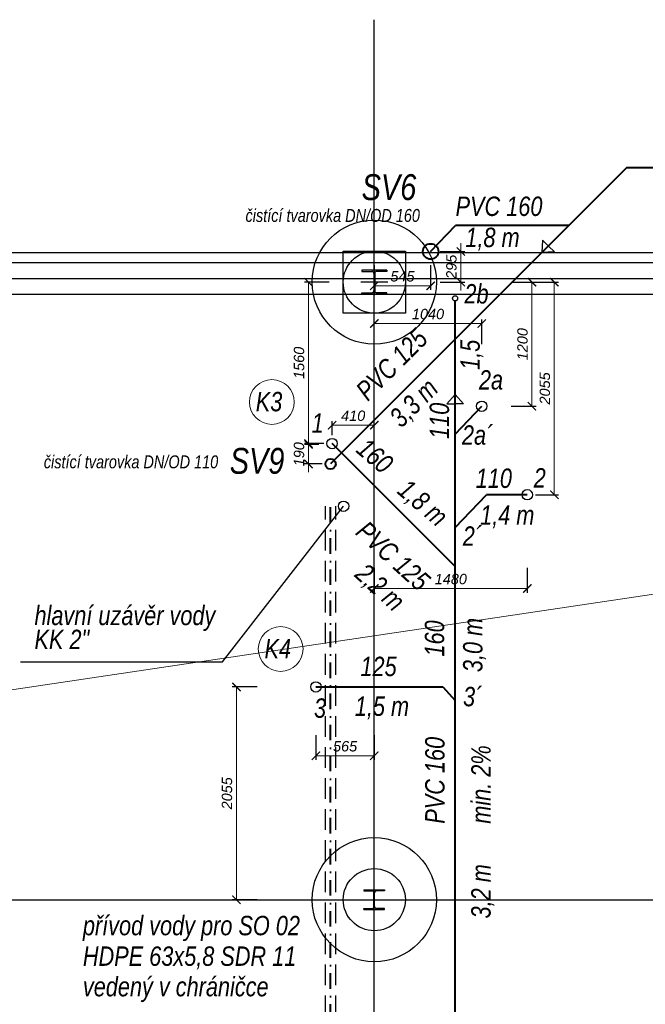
# Model space of a CAD drawing. Header units: millimetres. Extents: x 6435372 to 7248404, y 1559872 to 1886246.
# Tile 170 of 208: x 6896604 to 6902646, y 1828556 to 1838067. Entities that reach past the tile are written whole.
import ezdxf

# ---------------------------------------------------------------- set-up
doc = ezdxf.new("R2010")
doc.units = ezdxf.units.MM
doc.linetypes.add('DASHED', pattern=[0.75, 0.5, -0.25])
doc.linetypes.add('ČERCHOVANÁ', pattern=[1, 0.5, -0.25, 0, -0.25])
for name, color, linetype in [('matrice DPS', 122, 'Continuous'), ('matrice základy', 193, 'Continuous'), ('ZTI_KAN-POPIS', 7, 'Continuous'), ('ZTI_KAN_popis', 7, 'Continuous'), ('ZTI_POPIS', 7, 'Continuous')]:
    doc.layers.add(name, color=color, linetype=linetype)
for name, color, linetype, lineweight in [('OstKanDest', 32, '626B', 13), ('ZTI-DEŠŤOVÁ-KANALIZACE', 210, 'KANALIZACE', 40), ('ZTI-SPLAŠKOVÁ KANALIZACE', 80, 'Continuous', 30), ('ZTI-SVODY', 31, 'KANALIZACE', 40), ('ZTI-VODA STUDENÁ', 170, 'ČERCHOVANÁ', 35)]:
    doc.layers.add(name, color=color, linetype=linetype, lineweight=lineweight)
doc.styles.add('INDRA', font='ariali.ttf')
doc.styles.get("Standard").update_dxf_attribs({"font": 'romans.shx'})
doc.linetypes.add('626B', pattern='A,5,-2,5,-5.5,[150,stn.shx,S=0.1,R=0,X=0,Y=0],-5.5,5,-2', length=30)
doc.linetypes.add('KANALIZACE', pattern='A,30,-3.5,["C",Standard,S=2.54,R=0,X=-3.81,Y=-1.27],-0.001', length=33.501)
doc.dimstyles.new('INDRA', dxfattribs={"dimscale": 40, "dimtxt": 2.5, "dimasz": 2, "dimexe": 1, "dimexo": 2, "dimgap": 1, "dimtad": 1, "dimdec": 0, "dimrnd": 5, "dimzin": 4, "dimdsep": 46, "dimtxsty": 'INDRA', "dimblk": 'ARCHTICK', "dimcen": 0, "dimclrd": 256, "dimclre": 256, "dimclrt": 256, "dimadec": 0, "dimazin": 0, "dimtfac": 1, "dimtdec": 0, "dimtix": 1, "dimtmove": 0, "dimatfit": 3, "dimfxl": 5, "dimfxlon": 1, "dimtzin": 0, "dimlwd": 0, "dimlwe": 25, "dimarcsym": 0})

# ---------------------------------------------------------------- blocks, each defined once
blk = doc.blocks.new('CK_S_EXT_HEAHEA240')
for p, q in [((-120, 115), (120, 115)), ((-120, 115), (-120, 103)), ((-120, 103), (-24.75, 103)), ((120, 103), (24.75, 103)), ((120, 115), (120, 103)), ((-3.75, -82), (-3.75, 82)), ((3.75, -82), (3.75, 82)), ((-120, -115), (-120, -103)), ((-120, -103), (-24.75, -103)), ((-120, -115), (120, -115)), ((120, -103), (24.75, -103)), ((120, -115), (120, -103))]:
    blk.add_line(p, q)
for centre, start, end in [((-24.75, 82), 0, 90), ((24.75, 82), 90, 180), ((-24.75, -82), 270, 0), ((24.75, -82), 180, 270)]:
    blk.add_arc(centre, 21, start, end)
blk = doc.blocks.new('CK_S_EXT_HEAHEA200')
for p, q in [((-100, 95), (100, 95)), ((-100, 95), (-100, 85)), ((-100, 85), (-21.25, 85)), ((-3.25, -67), (-3.25, 67)), ((3.25, -67), (3.25, 67)), ((100, 85), (21.25, 85)), ((100, 95), (100, 85)), ((-100, -95), (-100, -85)), ((-100, -85), (-21.25, -85)), ((-100, -95), (100, -95)), ((100, -85), (21.25, -85)), ((100, -95), (100, -85))]:
    blk.add_line(p, q)
for centre, start, end in [((-21.25, 67), 0, 90), ((21.25, 67), 90, 180), ((-21.25, -67), 270, 0), ((21.25, -67), 180, 270)]:
    blk.add_arc(centre, 18, start, end)
blk = doc.blocks.new('_ArchTick')
at = {"color": 0, "linetype": 'ByBlock', "const_width": 0.15}
blk.add_lwpolyline([(-0.5, -0.5), (0.5, 0.5)], dxfattribs=at)
blk = doc.blocks.new('*D1260')
at = {"layer": 'DEFPOINTS', "color": 0, "ltscale": 400, "transparency": 16777216}
for p in [(6900028.8, 1834149.7), (6899621.1, 1833972.5), (6900028.8, 1833972.5)]:
    blk.add_point(p, dxfattribs=at)
at = {"layer": 'ZTI_KAN_popis', "lineweight": 25, "ltscale": 400, "transparency": 16777216}
for p, q in [((6899621.1, 1834052.5), (6899621.1, 1834189.7)), ((6900028.8, 1834052.5), (6900028.8, 1834189.7))]:
    blk.add_line(p, q, dxfattribs=at)
at = {"layer": 'ZTI_KAN_popis', "lineweight": 0, "ltscale": 400, "transparency": 16777216}
blk.add_line((6899621.1, 1834149.7), (6900028.8, 1834149.7), dxfattribs=at)
at = {"layer": 'ZTI_KAN_popis', "lineweight": 0, "ltscale": 400, "transparency": 16777216, "xscale": 80, "yscale": 80, "zscale": 80, "rotation": 180}
blk.add_blockref('_ArchTick', (6899621.1, 1834149.7), dxfattribs=at)
at = {"layer": 'ZTI_KAN_popis', "lineweight": 0, "ltscale": 400, "transparency": 16777216, "xscale": 80, "yscale": 80, "zscale": 80}
blk.add_blockref('_ArchTick', (6900028.8, 1834149.7), dxfattribs=at)
at = {"layer": 'ZTI_KAN_popis', "ltscale": 400, "transparency": 16777216, "insert": (6899824.9, 1834240.8), "char_height": 100, "attachment_point": 5, "style": 'INDRA'}
blk.add_mtext('410', dxfattribs=at)
blk = doc.blocks.new('*D1261')
at = {"layer": 'DEFPOINTS', "color": 0, "ltscale": 400, "transparency": 16777216}
for p in [(6899393.2, 1833963.6), (6899571.9, 1833963.6), (6899606.1, 1833775.2)]:
    blk.add_point(p, dxfattribs=at)
at = {"layer": 'ZTI_KAN_popis', "lineweight": 0, "ltscale": 400, "transparency": 16777216}
for p, q in [((6899393.2, 1833963.6), (6899393.2, 1834043.6)), ((6899393.2, 1833775.2), (6899393.2, 1833963.6)), ((6899393.2, 1833775.2), (6899393.2, 1833695.2))]:
    blk.add_line(p, q, dxfattribs=at)
at = {"layer": 'ZTI_KAN_popis', "lineweight": 25, "ltscale": 400, "transparency": 16777216}
for p, q in [((6899491.9, 1833963.6), (6899353.2, 1833963.6)), ((6899526.1, 1833775.2), (6899353.2, 1833775.2))]:
    blk.add_line(p, q, dxfattribs=at)
at = {"layer": 'ZTI_KAN_popis', "lineweight": 0, "ltscale": 400, "transparency": 16777216, "xscale": 80, "yscale": 80, "zscale": 80}
for p, rotation in [((6899393.2, 1833963.6), 270), ((6899393.2, 1833775.2), 90)]:
    blk.add_blockref('_ArchTick', p, dxfattribs=dict(at, rotation=rotation))
at = {"layer": 'ZTI_KAN_popis', "ltscale": 400, "transparency": 16777216, "insert": (6899302.2, 1833869.4), "char_height": 100, "attachment_point": 5, "rotation": 90, "style": 'INDRA'}
blk.add_mtext('190', dxfattribs=at)
blk = doc.blocks.new('*D1262')
at = {"layer": 'DEFPOINTS', "color": 0, "ltscale": 400, "transparency": 16777216}
for p in [(6899393.2, 1835531.8), (6900032.6, 1835531.8), (6899621.1, 1833972.5)]:
    blk.add_point(p, dxfattribs=at)
at = {"layer": 'ZTI_KAN_popis', "lineweight": 25, "ltscale": 400, "transparency": 16777216}
for p, q in [((6899593.2, 1835531.8), (6899353.2, 1835531.8)), ((6899541.1, 1833972.5), (6899353.2, 1833972.5))]:
    blk.add_line(p, q, dxfattribs=at)
at = {"layer": 'ZTI_KAN_popis', "lineweight": 0, "ltscale": 400, "transparency": 16777216}
blk.add_line((6899393.2, 1833972.5), (6899393.2, 1835531.8), dxfattribs=at)
at = {"layer": 'ZTI_KAN_popis', "lineweight": 0, "ltscale": 400, "transparency": 16777216, "xscale": 80, "yscale": 80, "zscale": 80}
for p, rotation in [((6899393.2, 1835531.8), 90), ((6899393.2, 1833972.5), 270)]:
    blk.add_blockref('_ArchTick', p, dxfattribs=dict(at, rotation=rotation))
at = {"layer": 'ZTI_KAN_popis', "ltscale": 400, "transparency": 16777216, "insert": (6899302.2, 1834752.2), "char_height": 100, "attachment_point": 5, "rotation": 90, "style": 'INDRA'}
blk.add_mtext('1560', dxfattribs=at)
blk = doc.blocks.new('*D1263')
at = {"layer": 'DEFPOINTS', "color": 0, "ltscale": 400, "transparency": 16777216}
for p in [(6900158.8, 1835531.8), (6901767.6, 1835531.8), (6901506.8, 1833478.1)]:
    blk.add_point(p, dxfattribs=at)
at = {"layer": 'ZTI_KAN_popis', "lineweight": 25, "ltscale": 400, "transparency": 16777216}
for p, q in [((6901567.6, 1835531.8), (6901807.6, 1835531.8)), ((6901586.8, 1833478.1), (6901807.6, 1833478.1))]:
    blk.add_line(p, q, dxfattribs=at)
at = {"layer": 'ZTI_KAN_popis', "lineweight": 0, "ltscale": 400, "transparency": 16777216}
blk.add_line((6901767.6, 1833478.1), (6901767.6, 1835531.8), dxfattribs=at)
at = {"layer": 'ZTI_KAN_popis', "lineweight": 0, "ltscale": 400, "transparency": 16777216, "xscale": 80, "yscale": 80, "zscale": 80}
for p, rotation in [((6901767.6, 1835531.8), 90), ((6901767.6, 1833478.1), 270)]:
    blk.add_blockref('_ArchTick', p, dxfattribs=dict(at, rotation=rotation))
at = {"layer": 'ZTI_KAN_popis', "ltscale": 400, "transparency": 16777216, "insert": (6901676.5, 1834505), "char_height": 100, "attachment_point": 5, "rotation": 90, "style": 'INDRA'}
blk.add_mtext('2055', dxfattribs=at)
blk = doc.blocks.new('*D1264')
at = {"layer": 'DEFPOINTS', "color": 0, "ltscale": 400, "transparency": 16777216}
for p in [(6899464.8, 1831621.8), (6898697.3, 1829566.8), (6899271.5, 1829566.8)]:
    blk.add_point(p, dxfattribs=at)
at = {"layer": 'ZTI_KAN_popis', "lineweight": 25, "ltscale": 400, "transparency": 16777216}
for p, q in [((6898897.3, 1831621.8), (6898657.3, 1831621.8)), ((6898897.3, 1829566.8), (6898657.3, 1829566.8))]:
    blk.add_line(p, q, dxfattribs=at)
at = {"layer": 'ZTI_KAN_popis', "lineweight": 0, "ltscale": 400, "transparency": 16777216}
blk.add_line((6898697.3, 1831621.8), (6898697.3, 1829566.8), dxfattribs=at)
at = {"layer": 'ZTI_KAN_popis', "lineweight": 0, "ltscale": 400, "transparency": 16777216, "xscale": 80, "yscale": 80, "zscale": 80}
for p, rotation in [((6898697.3, 1831621.8), 90), ((6898697.3, 1829566.8), 270)]:
    blk.add_blockref('_ArchTick', p, dxfattribs=dict(at, rotation=rotation))
at = {"layer": 'ZTI_KAN_popis', "ltscale": 400, "transparency": 16777216, "insert": (6898606.2, 1830594.3), "char_height": 100, "attachment_point": 5, "rotation": 90, "style": 'INDRA'}
blk.add_mtext('2055', dxfattribs=at)
blk = doc.blocks.new('*D1265')
at = {"layer": 'DEFPOINTS', "color": 0, "ltscale": 400, "transparency": 16777216}
for p in [(6899464.8, 1831621.8), (6900028.8, 1831621.8), (6900028.8, 1830957)]:
    blk.add_point(p, dxfattribs=at)
at = {"layer": 'ZTI_KAN_popis', "lineweight": 25, "ltscale": 400, "transparency": 16777216}
for p, q in [((6899464.8, 1831157), (6899464.8, 1830917)), ((6900028.8, 1831157), (6900028.8, 1830917))]:
    blk.add_line(p, q, dxfattribs=at)
at = {"layer": 'ZTI_KAN_popis', "lineweight": 0, "ltscale": 400, "transparency": 16777216}
blk.add_line((6899464.8, 1830957), (6900028.8, 1830957), dxfattribs=at)
at = {"layer": 'ZTI_KAN_popis', "lineweight": 0, "ltscale": 400, "transparency": 16777216, "xscale": 80, "yscale": 80, "zscale": 80, "rotation": 180}
blk.add_blockref('_ArchTick', (6899464.8, 1830957), dxfattribs=at)
at = {"layer": 'ZTI_KAN_popis', "lineweight": 0, "ltscale": 400, "transparency": 16777216, "xscale": 80, "yscale": 80, "zscale": 80}
blk.add_blockref('_ArchTick', (6900028.8, 1830957), dxfattribs=at)
at = {"layer": 'ZTI_KAN_popis', "ltscale": 400, "transparency": 16777216, "insert": (6899746.8, 1831048.1), "char_height": 100, "attachment_point": 5, "style": 'INDRA'}
blk.add_mtext('565', dxfattribs=at)
blk = doc.blocks.new('*D1285')
at = {"layer": 'DEFPOINTS', "color": 0, "ltscale": 400, "transparency": 16777216}
for p in [(6900028.8, 1835863.6), (6900573.1, 1835828), (6900028.8, 1835496.4)]:
    blk.add_point(p, dxfattribs=at)
at = {"layer": 'ZTI_KAN_popis', "lineweight": 25, "ltscale": 400, "transparency": 16777216}
for p, q in [((6900028.8, 1835696.4), (6900028.8, 1835456.4)), ((6900573.1, 1835696.4), (6900573.1, 1835456.4))]:
    blk.add_line(p, q, dxfattribs=at)
at = {"layer": 'ZTI_KAN_popis', "lineweight": 0, "ltscale": 400, "transparency": 16777216}
blk.add_line((6900573.1, 1835496.4), (6900028.8, 1835496.4), dxfattribs=at)
at = {"layer": 'ZTI_KAN_popis', "lineweight": 0, "ltscale": 400, "transparency": 16777216, "xscale": 80, "yscale": 80, "zscale": 80, "rotation": 180}
blk.add_blockref('_ArchTick', (6900028.8, 1835496.4), dxfattribs=at)
at = {"layer": 'ZTI_KAN_popis', "lineweight": 0, "ltscale": 400, "transparency": 16777216, "xscale": 80, "yscale": 80, "zscale": 80}
blk.add_blockref('_ArchTick', (6900573.1, 1835496.4), dxfattribs=at)
at = {"layer": 'ZTI_KAN_popis', "ltscale": 400, "transparency": 16777216, "insert": (6900301, 1835587.3), "char_height": 100, "attachment_point": 5, "style": 'INDRA'}
blk.add_mtext('545', dxfattribs=at)
blk = doc.blocks.new('*D1286')
at = {"layer": 'DEFPOINTS', "color": 0, "ltscale": 400, "transparency": 16777216}
for p in [(6900573.1, 1835828), (6899953.3, 1835531.8), (6900864.8, 1835531.8)]:
    blk.add_point(p, dxfattribs=at)
at = {"layer": 'ZTI_KAN_popis', "lineweight": 0, "ltscale": 400, "transparency": 16777216}
for p, q in [((6900864.8, 1835828), (6900864.8, 1835908)), ((6900864.8, 1835828), (6900864.8, 1835531.8)), ((6900864.8, 1835531.8), (6900864.8, 1835451.8))]:
    blk.add_line(p, q, dxfattribs=at)
at = {"layer": 'ZTI_KAN_popis', "lineweight": 25, "ltscale": 400, "transparency": 16777216}
for p, q in [((6900664.8, 1835828), (6900904.8, 1835828)), ((6900664.8, 1835531.8), (6900904.8, 1835531.8))]:
    blk.add_line(p, q, dxfattribs=at)
at = {"layer": 'ZTI_KAN_popis', "lineweight": 0, "ltscale": 400, "transparency": 16777216, "xscale": 80, "yscale": 80, "zscale": 80}
for p, rotation in [((6900864.8, 1835828), 270), ((6900864.8, 1835531.8), 90)]:
    blk.add_blockref('_ArchTick', p, dxfattribs=dict(at, rotation=rotation))
at = {"layer": 'ZTI_KAN_popis', "ltscale": 400, "transparency": 16777216, "insert": (6900773.7, 1835679.9), "char_height": 100, "attachment_point": 5, "rotation": 90, "style": 'INDRA'}
blk.add_mtext('295', dxfattribs=at)
blk = doc.blocks.new('*D1301')
at = {"layer": 'DEFPOINTS', "color": 0, "ltscale": 400, "transparency": 16777216}
for p in [(6900028.8, 1833478.1), (6901506.8, 1833478.1), (6900028.8, 1832572.2)]:
    blk.add_point(p, dxfattribs=at)
at = {"layer": 'ZTI_KAN_popis', "lineweight": 25, "ltscale": 400, "transparency": 16777216}
for p, q in [((6900028.8, 1832772.2), (6900028.8, 1832532.2)), ((6901506.8, 1832772.2), (6901506.8, 1832532.2))]:
    blk.add_line(p, q, dxfattribs=at)
at = {"layer": 'ZTI_KAN_popis', "lineweight": 0, "ltscale": 400, "transparency": 16777216}
blk.add_line((6901506.8, 1832572.2), (6900028.8, 1832572.2), dxfattribs=at)
at = {"layer": 'ZTI_KAN_popis', "lineweight": 0, "ltscale": 400, "transparency": 16777216, "xscale": 80, "yscale": 80, "zscale": 80, "rotation": 180}
blk.add_blockref('_ArchTick', (6900028.8, 1832572.2), dxfattribs=at)
at = {"layer": 'ZTI_KAN_popis', "lineweight": 0, "ltscale": 400, "transparency": 16777216, "xscale": 80, "yscale": 80, "zscale": 80}
blk.add_blockref('_ArchTick', (6901506.8, 1832572.2), dxfattribs=at)
at = {"layer": 'ZTI_KAN_popis', "ltscale": 400, "transparency": 16777216, "insert": (6900767.8, 1832663.3), "char_height": 100, "attachment_point": 5, "style": 'INDRA'}
blk.add_mtext('1480', dxfattribs=at)
blk = doc.blocks.new('*D1302')
at = {"layer": 'DEFPOINTS', "color": 0, "ltscale": 400, "transparency": 16777216}
for p in [(6900127, 1835531.8), (6901551.6, 1835531.8), (6901066.5, 1834332.8)]:
    blk.add_point(p, dxfattribs=at)
at = {"layer": 'ZTI_KAN_popis', "lineweight": 25, "ltscale": 400, "transparency": 16777216}
for p, q in [((6901351.6, 1835531.8), (6901591.6, 1835531.8)), ((6901351.6, 1834332.8), (6901591.6, 1834332.8))]:
    blk.add_line(p, q, dxfattribs=at)
at = {"layer": 'ZTI_KAN_popis', "lineweight": 0, "ltscale": 400, "transparency": 16777216}
blk.add_line((6901551.6, 1834332.8), (6901551.6, 1835531.8), dxfattribs=at)
at = {"layer": 'ZTI_KAN_popis', "lineweight": 0, "ltscale": 400, "transparency": 16777216, "xscale": 80, "yscale": 80, "zscale": 80}
for p, rotation in [((6901551.6, 1835531.8), 90), ((6901551.6, 1834332.8), 270)]:
    blk.add_blockref('_ArchTick', p, dxfattribs=dict(at, rotation=rotation))
at = {"layer": 'ZTI_KAN_popis', "ltscale": 400, "transparency": 16777216, "insert": (6901460.6, 1834932.3), "char_height": 100, "attachment_point": 5, "rotation": 90, "style": 'INDRA'}
blk.add_mtext('1200', dxfattribs=at)
blk = doc.blocks.new('*D1303')
at = {"layer": 'DEFPOINTS', "color": 0, "ltscale": 400, "transparency": 16777216}
for p in [(6900028.8, 1835132.3), (6900028.8, 1834332.8), (6901066.5, 1834332.8)]:
    blk.add_point(p, dxfattribs=at)
at = {"layer": 'ZTI_KAN_popis', "lineweight": 25, "ltscale": 400, "transparency": 16777216}
for p, q in [((6900028.8, 1834932.3), (6900028.8, 1835172.3)), ((6901066.5, 1834932.3), (6901066.5, 1835172.3))]:
    blk.add_line(p, q, dxfattribs=at)
at = {"layer": 'ZTI_KAN_popis', "lineweight": 0, "ltscale": 400, "transparency": 16777216}
blk.add_line((6901066.5, 1835132.3), (6900028.8, 1835132.3), dxfattribs=at)
at = {"layer": 'ZTI_KAN_popis', "lineweight": 0, "ltscale": 400, "transparency": 16777216, "xscale": 80, "yscale": 80, "zscale": 80, "rotation": 180}
blk.add_blockref('_ArchTick', (6900028.8, 1835132.3), dxfattribs=at)
at = {"layer": 'ZTI_KAN_popis', "lineweight": 0, "ltscale": 400, "transparency": 16777216, "xscale": 80, "yscale": 80, "zscale": 80}
blk.add_blockref('_ArchTick', (6901066.5, 1835132.3), dxfattribs=at)
at = {"layer": 'ZTI_KAN_popis', "ltscale": 400, "transparency": 16777216, "insert": (6900547.7, 1835223.3), "char_height": 100, "attachment_point": 5, "style": 'INDRA'}
blk.add_mtext('1040', dxfattribs=at)

msp = doc.modelspace()

# ---------------------------------------------------------------- linework, layer by layer
at = {"layer": 'matrice DPS', "ltscale": 500}
msp.add_circle((6900573.1, 1835828), 75, dxfattribs=at)
at = {"layer": 'matrice základy'}
for p, q in [((6900028.8, 1822630.9), (6900028.8, 1838066.8)), ((6870308.8, 1835816.8), (6911748.8, 1835816.8)), ((6906748.8, 1835716.8), (6870208.8, 1835716.8)), ((6900028.8, 1835656.8), (6900028.8, 1835406.8)), ((6866299.4, 1835566.8), (6913028.8, 1835566.8)), ((6900158.8, 1835531.8), (6899898.8, 1835531.8)), ((6869908.8, 1835416.8), (6906748.8, 1835416.8)), ((6869908.8, 1835416.8), (6912148.8, 1835416.8)), ((6900028.8, 1829461.8), (6900028.8, 1829671.8)), ((6891855.2, 1829566.8), (6913028.8, 1829566.8)), ((6899918.8, 1829566.8), (6900138.8, 1829566.8))]:
    msp.add_line(p, q, dxfattribs=at)
msp.add_lwpolyline([(6899728.8, 1835831.8), (6900328.8, 1835831.8), (6900328.8, 1835231.8), (6899728.8, 1835231.8)], close=True, dxfattribs=at)
for centre, radius in [((6900028.8, 1835531.8), 600), ((6900028.8, 1835531.8), 300), ((6900028.8, 1829566.8), 600), ((6900028.8, 1829566.8), 300)]:
    msp.add_circle(centre, radius, dxfattribs=at)
at = {"layer": 'OstKanDest', "ltscale": 25}
msp.add_line((6880226.9, 1829169.5), (6906499.3, 1833078.4), dxfattribs=at)
at = {"layer": 'ZTI-DEŠŤOVÁ-KANALIZACE', "ltscale": 50}
for p, q in [((6902466.1, 1836635.2), (6899606.1, 1833775.2)), ((6908091.4, 1836635.2), (6902466.1, 1836635.2))]:
    msp.add_line(p, q, dxfattribs=at)
at = {"layer": 'ZTI-DEŠŤOVÁ-KANALIZACE', "ltscale": 400}
for p in [(6900573.1, 1835828), (6901908.8, 1836077.8)]:
    msp.add_line(p, (6900814.6, 1836077.8), dxfattribs=at)
for centre, radius in [((6900573.1, 1835828), 75), ((6899606.1, 1833775.2), 50)]:
    msp.add_circle(centre, radius, dxfattribs=at)
at = {"layer": 'ZTI-SPLAŠKOVÁ KANALIZACE', "ltscale": 400}
for centre, radius in [((6900808.8, 1835375.7), 25), ((6901066.5, 1834332.8), 50), ((6899621.1, 1833972.5), 50), ((6899621.1, 1833972.5), 50), ((6899621.1, 1833972.5), 50), ((6901506.8, 1833478.1), 50), ((6899464.8, 1831621.8), 50)]:
    msp.add_circle(centre, radius, dxfattribs=at)
at = {"layer": 'ZTI-SPLAŠKOVÁ KANALIZACE', "lineweight": 18, "ltscale": 400}
for centre in [(6899039.6, 1834373.9), (6899124.2, 1831988.5)]:
    msp.add_circle(centre, 216.2, dxfattribs=at)
at = {"layer": 'ZTI-SVODY', "ltscale": 50}
for p, q in [((6900808.8, 1824161.3), (6900808.8, 1835350.7)), ((6900808.8, 1832784.8), (6899621.1, 1833972.5)), ((6899464.8, 1831621.8), (6900692.1, 1831621.8)), ((6900692.1, 1831621.8), (6900808.8, 1831491.9))]:
    msp.add_line(p, q, dxfattribs=at)
at = {"layer": 'ZTI-SVODY', "ltscale": 400}
for p, q in [((6900808.8, 1834064.4), (6901066.5, 1834332.8)), ((6900808.8, 1833163), (6901111.4, 1833478.1)), ((6901506.8, 1833478.1), (6901111.4, 1833478.1))]:
    msp.add_line(p, q, dxfattribs=at)
at = {"layer": 'ZTI-VODA STUDENÁ', "color": 140, "lineweight": 40, "ltscale": 300}
msp.add_line((6899606.8, 1820303.4), (6899606.8, 1833367.1), dxfattribs=at)
at = {"layer": 'ZTI_KAN-POPIS', "ltscale": 400}
for p, q in [((6901654, 1835937.7), (6901647.7, 1835816.8)), ((6901654, 1835937.7), (6901711.3, 1835880.4)), ((6901768.6, 1835823.1), (6901647.7, 1835816.8)), ((6901768.6, 1835823.1), (6901711.3, 1835880.4)), ((6900727.8, 1834354.9), (6900808.8, 1834444.9)), ((6900889.8, 1834354.9), (6900808.8, 1834444.9)), ((6900727.8, 1834354.9), (6900808.8, 1834354.9)), ((6900889.8, 1834354.9), (6900808.8, 1834354.9)), ((6898564.1, 1831865.3), (6899732.1, 1833367.1)), ((6898564.1, 1831865.3), (6899732.1, 1833367.1)), ((6896612.4, 1831865.3), (6898564.1, 1831865.3))]:
    msp.add_line(p, q, dxfattribs=at)
at = {"layer": 'ZTI_KAN-POPIS', "linetype": 'DASHED', "ltscale": 400}
for p, q in [((6899556.8, 1824240.3), (6899556.8, 1833367.1)), ((6899656.8, 1824240.3), (6899656.8, 1833367.1))]:
    msp.add_line(p, q, dxfattribs=at)
at = {"layer": 'ZTI_KAN-POPIS', "ltscale": 400}
msp.add_circle((6899732.1, 1833367.1), 50, dxfattribs=at)

# ---------------------------------------------------------------- block references
at = {"layer": 'matrice základy', "rotation": 180}
msp.add_blockref('CK_S_EXT_HEAHEA240', (6900028.8, 1835531.8), dxfattribs=at)
at = {"layer": 'matrice základy'}
msp.add_blockref('CK_S_EXT_HEAHEA200', (6900028.8, 1829566.8), dxfattribs=at)

# ---------------------------------------------------------------- texts
at = {"layer": 'ZTI-DEŠŤOVÁ-KANALIZACE', "ltscale": 400, "style": 'INDRA', "width": 0.8}
for s, p in [('SV6', (6899906.5, 1836324.5)), ('SV9', (6898632.6, 1833680.6))]:
    msp.add_text(s, height=250, dxfattribs=at).set_placement(p)
at = {"layer": 'ZTI-SPLAŠKOVÁ KANALIZACE', "linetype": 'DASHED', "ltscale": 400, "style": 'INDRA', "width": 0.8}
for s, p in [('K3', (6898883.8, 1834283.9)), ('K4', (6898968.4, 1831898.5))]:
    msp.add_text(s, height=187.5, dxfattribs=at).set_placement(p)
at = {"layer": 'ZTI-SVODY', "ltscale": 50, "style": 'INDRA', "width": 0.8}
for s, p in [('2b', (6900899.4, 1835325.5)), ('2a', (6901039.4, 1834494.3)), ('1', (6899423.5, 1834078.2)), ('2a´', (6900875.2, 1833961.2)), ('2', (6901568.6, 1833547.5)), ('2´', (6900883.4, 1832985.3)), ('3´', (6900885.9, 1831434.8)), ('3', (6899446.4, 1831323.6))]:
    msp.add_text(s, height=187.5, dxfattribs=at).set_placement(p)
at = {"layer": 'ZTI_KAN-POPIS', "ltscale": 400, "style": 'INDRA', "width": 0.8}
for s, p in [('PVC 160', (6900813.9, 1836171)), ('1,8 m', (6900908.4, 1835869.9)), ('110', (6901008.4, 1833544.1)), ('1,4 m', (6901051, 1833188.4)), ('hlavní uzávěr vody', (6896746.6, 1832218.8)), ('KK 2"', (6896746.6, 1831987.2)), ('125', (6899894.8, 1831726.3)), ('1,5 m', (6899840.6, 1831342.3)), ('přívod vody pro SO 02', (6897214.2, 1829223.2)), ('HDPE 63x5,8 SDR 11', (6897214.2, 1828927.9)), ('vedený v chráničce', (6897214.2, 1828633.4))]:
    msp.add_text(s, height=187.5, dxfattribs=at).set_placement(p)
for s, rotation, p in [('PVC 125', 45, (6899966, 1834374)), ('1,5', 90, (6901047.3, 1834683.8)), ('3,3 m', 45, (6900289.3, 1834115.5)), ('110', 90, (6900751, 1834017.1)), ('160', 319.43375, (6899841.5, 1833897.4)), ('1,8 m', 319.43375, (6900238.8, 1833500.3)), ('PVC 125', 317.68879, (6899836.9, 1833101.5)), ('2,2 m', 317.68879, (6899829.1, 1832692.8)), ('160', 90, (6900703.9, 1831915.1)), ('3,0 m', 90, (6901073.7, 1831764.8)), ('PVC 160', 90, (6900707.5, 1830300.7)), ('min. 2%%%', 90, (6901152.6, 1830300.7)), ('3,2 m', 90, (6901152.6, 1829385.6))]:
    msp.add_text(s, height=187.5, rotation=rotation, dxfattribs=at).set_placement(p)
at = {"layer": 'ZTI_POPIS', "linetype": 'Continuous', "style": 'INDRA', "width": 0.8}
for s, p in [('čistící tvarovka DN/OD 160', (6898784.9, 1836113.5)), ('čistící tvarovka DN/OD 110', (6896836.7, 1833733.6))]:
    msp.add_text(s, height=125, dxfattribs=at).set_placement(p)

# ---------------------------------------------------------------- dimensions: what is measured, and where the dimension line sits
at = {"layer": 'ZTI_KAN_popis', "ltscale": 400}
for base, p1, p2, picture, middle in [((6900864.8, 1835531.8), (6900573.1, 1835828), (6899953.3, 1835531.8), '*D1286', (6900773.7, 1835679.9)), ((6899393.2, 1835531.8), (6899621.1, 1833972.5), (6900032.6, 1835531.8), '*D1262', (6899302.2, 1834752.2)), ((6901551.6, 1835531.8), (6901066.5, 1834332.8), (6900127, 1835531.8), '*D1302', (6901460.6, 1834932.3)), ((6901767.6, 1835531.8), (6901506.8, 1833478.1), (6900158.8, 1835531.8), '*D1263', (6901676.5, 1834505)), ((6899393.2, 1833963.6), (6899606.1, 1833775.2), (6899571.9, 1833963.6), '*D1261', (6899302.2, 1833869.4)), ((6898697.3, 1829566.8), (6899464.8, 1831621.8), (6899271.5, 1829566.8), '*D1264', (6898606.2, 1830594.3))]:
    dim = msp.add_linear_dim(base=base, p1=p1, p2=p2, angle=90, dimstyle='INDRA', dxfattribs=at)
    dim.commit()
    dim.dimension.update_dxf_attribs({"geometry": picture, "text_midpoint": middle})
for base, p1, p2, picture, middle in [((6900028.8, 1835496.4), (6900573.1, 1835828), (6900028.8, 1835863.6), '*D1285', (6900301, 1835587.3)), ((6900028.8, 1835132.3), (6901066.5, 1834332.8), (6900028.8, 1834332.8), '*D1303', (6900547.7, 1835223.3)), ((6900028.8, 1834149.7), (6899621.1, 1833972.5), (6900028.8, 1833972.5), '*D1260', (6899824.9, 1834240.8)), ((6900028.8, 1832572.2), (6901506.8, 1833478.1), (6900028.8, 1833478.1), '*D1301', (6900767.8, 1832663.3)), ((6900028.8, 1830957), (6899464.8, 1831621.8), (6900028.8, 1831621.8), '*D1265', (6899746.8, 1831048.1))]:
    dim = msp.add_linear_dim(base=base, p1=p1, p2=p2, dimstyle='INDRA', dxfattribs=at)
    dim.commit()
    dim.dimension.update_dxf_attribs({"geometry": picture, "text_midpoint": middle})

doc.saveas('drawing.dxf')
